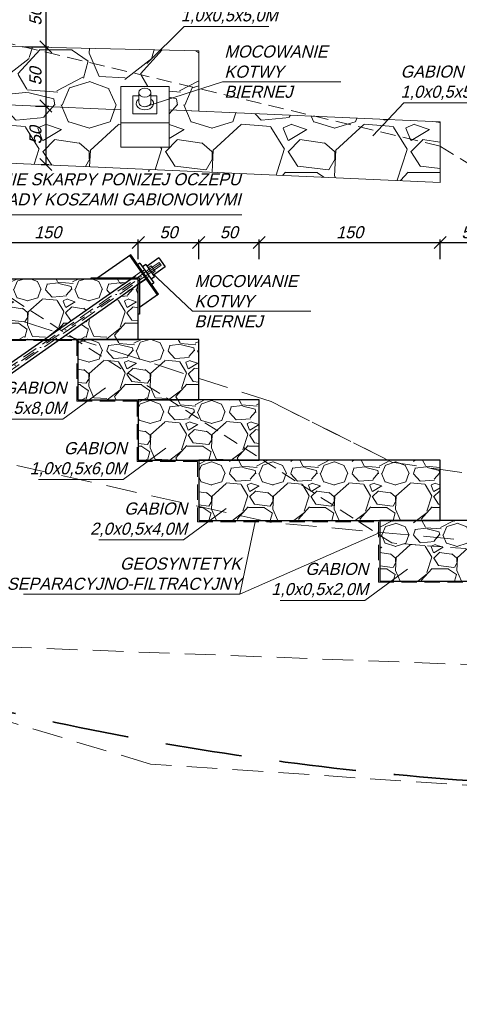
# Model space of a CAD drawing. Header units: millimetres. Extents: x -8866 to 77461, y -114325 to -28406.
# Tile 31 of 37: x 35401 to 35765, y -60688 to -59873. Entities that reach past the tile are written whole.
import ezdxf

# ---------------------------------------------------------------- set-up
doc = ezdxf.new("R2010")
doc.units = ezdxf.units.MM
doc.linetypes.add('DASHDOT', pattern=[25.4, 12.7, -6.35, 0, -6.35])
doc.linetypes.add('DASHED', pattern=[19.05, 12.7, -6.35])
for name, color, linetype, lineweight in [('2', 5, 'Continuous', 35), ('3', 6, 'DASHED', 13), ('5', 3, 'Continuous', 13), ('6', 2, 'Continuous', 25), ('7', 4, 'DASHDOT', 13), ('8', 1, 'Continuous', 13)]:
    doc.layers.add(name, color=color, linetype=linetype, lineweight=lineweight)
doc.styles.get("Standard").update_dxf_attribs({"font": 'IC-isocp.shx', "oblique": 15})
doc.dimstyles.new('ISO-25', dxfattribs={"dimscale": 2, "dimtxt": 2.5, "dimasz": 2.5, "dimexe": 1.25, "dimexo": 0.625, "dimtad": 1, "dimtxsty": 'Standard', "dimblk": 'OBLIQUE', "dimcen": 2.5, "dimadec": 0, "dimazin": 0, "dimtfac": 1, "dimtmove": 0, "dimatfit": 3, "dimldrblk": 'OBLIQUE', "dimfxl": 1, "dimarcsym": 0})
pattern_1 = [(228.0128, (36.576, 50.8), (-406.3999102, -457.20006815), [6.83443, -676.60967]), (184.9697, (32.004, 45.72), (609.60005342, 50.799558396), [11.728094, -1161.08099]), (132.5104, (20.32, 44.704), (507.99952849, -558.80044063), [8.26963, -818.694426]), (267.2737, (0.508, 32.004), (50.7997977, 1016.000014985), [10.68009, -1057.328746]), (292.8337, (0, 21.336), (-254.0005032, 609.59981772), [10.472674, -1036.79615]), (357.2737, (4.064, 11.684), (-1016.000014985, 50.7997977), [10.68009, -1057.328746]), (37.6942, (14.732, 11.176), (-660.400373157, -507.99951258), [14.123873, -1398.26233]), (72.2553, (25.908, 19.812), (355.600546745, 1117.599808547), [13.33439, -1320.105107]), (121.4296, (29.972, 32.512), (-406.4004183, 660.39974785), [10.71626, -1060.91091]), (175.2364, (24.384, 41.656), (558.80004807, -50.79956986), [12.234266, -599.47876]), (222.3974, (12.192, 42.672), (-609.600373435, -558.799597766), [15.82156, -1566.33545]), (138.8141, (50.8, 31.496), (-355.6001497, 304.79986352), [5.40009, -534.611275]), (171.4692, (46.736, 35.052), (660.39991287, -101.60040183), [10.27364, -1017.09276]), (225, (36.576, 36.576), (-7e-15, -50.800016), [7.184187, -64.657834]), (203.1986, (33.02, 42.672), (253.9999863, 101.6000673), [3.868826, -383.012442]), (291.8014, (29.464, 41.148), (-50.7999955, 152.4000139), [5.471312, -268.09507]), (30.9638, (31.496, 36.068), (152.3998995, 101.6001262), [8.886393, -287.32597]), (161.5651, (39.116, 40.64), (101.600022, -50.799919), [6.425743, -154.21798]), (16.3895, (0, 41.148), (508.00011168, 152.39962966), [9.00176, -891.176526]), (70.3462, (8.636, 43.688), (-203.19975857, -558.80010849), [7.55198, -747.644326]), (293.1986, (39.116, 50.8), (-101.6000673, 253.9999863), [7.737602, -379.143666]), (343.6105, (42.164, 43.688), (-508.00011168, 152.39962966), [9.00176, -891.176526]), (339.444, (0, 9.652), (-254.0000937, 101.5997966), [8.680704, -425.3547]), (294.7751, (8.128, 6.604), (-253.99960321, 558.80017383), [7.273442, -720.071864]), (66.8014, (39.624, 0), (101.6000673, 253.9999863), [7.737602, -379.143666]), (17.354, (42.672, 7.112), (-660.40010257, -203.19972071), [8.515655, -843.04754]), (69.444, (14.732, 0), (-101.5997966, -254.0000937), [4.340352, -429.69505]), (101.3099, (36.576, 0), (-50.7998797, 203.2000382), [2.590292, -256.439873]), (165.9638, (36.068, 2.54), (152.4000277, -50.7999013), [10.472674, -198.98106]), (186.009, (25.908, 5.08), (507.99998735, 50.79996533), [9.70534, -960.82729]), (303.6901, (31.496, 31.496), (-50.8000678, 101.5999775), [7.326478, -175.835513]), (353.1572, (35.56, 25.4), (863.599967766, -101.600406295), [12.791135, -1266.3202]), (60.9454, (48.26, 23.876), (-203.20000138, -355.60001954), [5.230165, -517.78784]), (90, (50.8, 28.45), (-50.8, 50.8), [3.048, -47.752]), (120.2564, (24.892, 6.604), (203.19974025, -355.60012476), [7.05734, -698.678816]), (48.0128, (21.336, 12.7), (406.3999102, 457.20006815), [13.668858, -669.77524]), (0, (30.48, 22.86), (50.8, 50.8), [13.208, -37.592]), (325.3048, (43.688, 22.86), (-507.99970836, 355.60043737), [8.03219, -795.18632]), (254.0546, (50.292, 18.288), (-50.7999944, -203.2000064), [7.39658, -362.433006]), (207.646, (48.26, 11.176), (-965.199787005, -508.00039183), [12.042902, -1192.24928]), (175.4261, (37.592, 5.588), (-660.40002836, 50.7997359), [12.74059, -1261.31696])]

# ---------------------------------------------------------------- blocks, each defined once
blk = doc.blocks.new('s2')
at = {"layer": '5', "linetype": 'DASHED', "ltscale": 2}
for points in [[(40199.63, -60271.9), (39499.63, -60226.74), (38499.63, -60076.74), (38499.63, -60076.74), (38399.63, -60026.74), (38399.63, -60026.74), (38089.63, -59926.74), (37839.63, -59826.74), (37839.63, -59826.74), (37759.63, -59826.74), (37759.63, -59676.74), (37349.63, -59676.74), (36949.63, -59676.74), (36849.63, -59726.74), (36749.63, -59576.74), (35299.63, -59426.74)], [(40199.63, -60484.92), (39799.63, -60426.74), (38299.63, -60326.74), (36299.63, -59726.74), (35299.63, -59626.74)]]:
    blk.add_lwpolyline(points, dxfattribs=at)
for points in [[(39499.63, -60226.74), (38399.63, -60126.74), (36943.1, -59801.45), (36849.63, -59726.74), (36899.63, -59826.74), (38099.63, -60226.74), (39366.45, -60275.08)], [(38499.63, -60076.74), (38399.63, -60026.74), (38399.63, -60026.74), (38499.63, -60076.74)]]:
    blk.add_lwpolyline(points, close=True, dxfattribs=at)
blk = doc.blocks.new('_Oblique')
at = {"color": 0, "linetype": 'ByBlock', "lineweight": -2}
blk.add_line((-0.5, -0.5), (0.5, 0.5), dxfattribs=at)
blk = doc.blocks.new('*D2834')
at = {"layer": '5', "color": 0, "lineweight": -2}
for p, q in [((35349.64, -60071.09), (35349.64, -60054.75)), ((35349.64, -60057.25), (35499.64, -60057.25)), ((35499.64, -60071.09), (35499.64, -60054.75))]:
    blk.add_line(p, q, dxfattribs=at)
at = {"layer": 'Defpoints', "color": 0}
for p in [(35499.64, -60057.25), (35349.64, -60072.34), (35499.64, -60072.34)]:
    blk.add_point(p, dxfattribs=at)
at = {"layer": '5', "color": 0, "lineweight": -2, "xscale": 10, "yscale": 10, "zscale": 10, "rotation": 180}
blk.add_blockref('_Oblique', (35349.64, -60057.25), dxfattribs=at)
at = {"layer": '5', "color": 0, "lineweight": -2, "xscale": 10, "yscale": 10, "zscale": 10}
blk.add_blockref('_Oblique', (35499.64, -60057.25), dxfattribs=at)
at = {"layer": '5', "color": 0, "insert": (35424.64, -60048.75), "char_height": 10, "attachment_point": 5}
blk.add_mtext('150', dxfattribs=at)
blk = doc.blocks.new('*D2835')
at = {"layer": '5', "color": 0, "lineweight": -2}
for p, q in [((35499.64, -60071.09), (35499.64, -60054.75)), ((35499.64, -60057.25), (35549.64, -60057.25)), ((35549.64, -60071.09), (35549.64, -60054.75))]:
    blk.add_line(p, q, dxfattribs=at)
at = {"layer": 'Defpoints', "color": 0}
for p in [(35549.64, -60057.25), (35499.64, -60072.34), (35549.64, -60072.34)]:
    blk.add_point(p, dxfattribs=at)
at = {"layer": '5', "color": 0, "lineweight": -2, "xscale": 10, "yscale": 10, "zscale": 10, "rotation": 180}
blk.add_blockref('_Oblique', (35499.64, -60057.25), dxfattribs=at)
at = {"layer": '5', "color": 0, "lineweight": -2, "xscale": 10, "yscale": 10, "zscale": 10}
blk.add_blockref('_Oblique', (35549.64, -60057.25), dxfattribs=at)
at = {"layer": '5', "color": 0, "insert": (35524.64, -60048.75), "char_height": 10, "attachment_point": 5}
blk.add_mtext('50', dxfattribs=at)
blk = doc.blocks.new('*D2836')
at = {"layer": '5', "color": 0, "lineweight": -2}
for p, q in [((35549.64, -60071.09), (35549.64, -60054.75)), ((35549.64, -60057.25), (35599.64, -60057.25)), ((35599.64, -60071.09), (35599.64, -60054.75))]:
    blk.add_line(p, q, dxfattribs=at)
at = {"layer": 'Defpoints', "color": 0}
for p in [(35599.64, -60057.25), (35549.64, -60072.34), (35599.64, -60072.34)]:
    blk.add_point(p, dxfattribs=at)
at = {"layer": '5', "color": 0, "lineweight": -2, "xscale": 10, "yscale": 10, "zscale": 10, "rotation": 180}
blk.add_blockref('_Oblique', (35549.64, -60057.25), dxfattribs=at)
at = {"layer": '5', "color": 0, "lineweight": -2, "xscale": 10, "yscale": 10, "zscale": 10}
blk.add_blockref('_Oblique', (35599.64, -60057.25), dxfattribs=at)
at = {"layer": '5', "color": 0, "insert": (35574.64, -60048.75), "char_height": 10, "attachment_point": 5}
blk.add_mtext('50', dxfattribs=at)
blk = doc.blocks.new('*D2837')
at = {"layer": '5', "color": 0, "lineweight": -2}
for p, q in [((35599.64, -60071.09), (35599.64, -60054.75)), ((35599.64, -60057.25), (35749.64, -60057.25)), ((35749.64, -60071.09), (35749.64, -60054.75))]:
    blk.add_line(p, q, dxfattribs=at)
at = {"layer": 'Defpoints', "color": 0}
for p in [(35749.64, -60057.25), (35599.64, -60072.34), (35749.64, -60072.34)]:
    blk.add_point(p, dxfattribs=at)
at = {"layer": '5', "color": 0, "lineweight": -2, "xscale": 10, "yscale": 10, "zscale": 10, "rotation": 180}
blk.add_blockref('_Oblique', (35599.64, -60057.25), dxfattribs=at)
at = {"layer": '5', "color": 0, "lineweight": -2, "xscale": 10, "yscale": 10, "zscale": 10}
blk.add_blockref('_Oblique', (35749.64, -60057.25), dxfattribs=at)
at = {"layer": '5', "color": 0, "insert": (35674.64, -60048.75), "char_height": 10, "attachment_point": 5}
blk.add_mtext('150', dxfattribs=at)
blk = doc.blocks.new('*D2838')
at = {"layer": '5', "color": 0, "lineweight": -2}
for p, q in [((35749.64, -60071.09), (35749.64, -60054.75)), ((35749.64, -60057.25), (35799.64, -60057.25)), ((35799.64, -60071.09), (35799.64, -60054.75))]:
    blk.add_line(p, q, dxfattribs=at)
at = {"layer": 'Defpoints', "color": 0}
for p in [(35799.64, -60057.25), (35749.64, -60072.34), (35799.64, -60072.34)]:
    blk.add_point(p, dxfattribs=at)
at = {"layer": '5', "color": 0, "lineweight": -2, "xscale": 10, "yscale": 10, "zscale": 10, "rotation": 180}
blk.add_blockref('_Oblique', (35749.64, -60057.25), dxfattribs=at)
at = {"layer": '5', "color": 0, "lineweight": -2, "xscale": 10, "yscale": 10, "zscale": 10}
blk.add_blockref('_Oblique', (35799.64, -60057.25), dxfattribs=at)
at = {"layer": '5', "color": 0, "insert": (35774.64, -60048.75), "char_height": 10, "attachment_point": 5}
blk.add_mtext('50', dxfattribs=at)
blk = doc.blocks.new('*D2863')
at = {"layer": '5', "color": 0, "lineweight": -2}
for p, q in [((35405.46, -59845.17), (35425.5, -59845.17)), ((35423, -59845.17), (35423, -59895.17)), ((35405.46, -59895.17), (35425.5, -59895.17))]:
    blk.add_line(p, q, dxfattribs=at)
at = {"layer": 'Defpoints', "color": 0}
for p in [(35404.21, -59845.17), (35404.21, -59895.17), (35423, -59895.17)]:
    blk.add_point(p, dxfattribs=at)
at = {"layer": '5', "color": 0, "lineweight": -2, "xscale": 10, "yscale": 10, "zscale": 10}
for p, rotation in [((35423, -59845.17), 90), ((35423, -59895.17), 270)]:
    blk.add_blockref('_Oblique', p, dxfattribs=dict(at, rotation=rotation))
at = {"layer": '5', "color": 0, "insert": (35414.49, -59870.17), "char_height": 10, "attachment_point": 5, "rotation": 90}
blk.add_mtext('50', dxfattribs=at)
blk = doc.blocks.new('*D2864')
at = {"layer": '5', "color": 0, "lineweight": -2}
for p, q in [((35405.46, -59895.17), (35425.5, -59895.17)), ((35423, -59895.17), (35423, -59944.2)), ((35414.49, -59944.2), (35425.5, -59944.2))]:
    blk.add_line(p, q, dxfattribs=at)
at = {"layer": 'Defpoints', "color": 0}
for p in [(35404.21, -59895.17), (35413.24, -59944.2), (35423, -59944.2)]:
    blk.add_point(p, dxfattribs=at)
at = {"layer": '5', "color": 0, "lineweight": -2, "xscale": 10, "yscale": 10, "zscale": 10}
for p, rotation in [((35423, -59895.17), 90), ((35423, -59944.2), 270)]:
    blk.add_blockref('_Oblique', p, dxfattribs=dict(at, rotation=rotation))
at = {"layer": '5', "color": 0, "insert": (35414.49, -59919.69), "char_height": 10, "attachment_point": 5, "rotation": 90}
blk.add_mtext('50', dxfattribs=at)
blk = doc.blocks.new('*D2865')
at = {"layer": '5', "color": 0, "lineweight": -2}
for p, q in [((35414.49, -59944.2), (35425.5, -59944.2)), ((35423, -59944.2), (35423, -59992.66)), ((35419.15, -59992.66), (35425.5, -59992.66))]:
    blk.add_line(p, q, dxfattribs=at)
at = {"layer": 'Defpoints', "color": 0}
for p in [(35413.24, -59944.2), (35417.9, -59992.66), (35423, -59992.66)]:
    blk.add_point(p, dxfattribs=at)
at = {"layer": '5', "color": 0, "lineweight": -2, "xscale": 10, "yscale": 10, "zscale": 10}
for p, rotation in [((35423, -59944.2), 90), ((35423, -59992.66), 270)]:
    blk.add_blockref('_Oblique', p, dxfattribs=dict(at, rotation=rotation))
at = {"layer": '5', "color": 0, "insert": (35414.49, -59968.43), "char_height": 10, "attachment_point": 5, "rotation": 90}
blk.add_mtext('50', dxfattribs=at)

msp = doc.modelspace()

# ---------------------------------------------------------------- hatches: boundary and pattern name
at = {"layer": '8'}
h = msp.add_hatch(dxfattribs=at)
h.set_pattern_fill('GRAVL1', color=256, scale=4, style=0)
h.set_pattern_definition([(228.0128, (73.152, 101.6), (-812.7998204, -914.4001363), [13.66886, -1353.21934]), (184.9697, (64.008, 91.44), (1219.20010683, 101.5991168), [23.45619, -2322.16198]), (132.5104, (40.64, 89.408), (1015.999057, -1117.60088127), [16.53926, -1637.38885]), (267.2737, (1.016, 64.008), (101.5995954, 2032.00002997), [21.36018, -2114.65749]), (292.8337, (0, 42.672), (-508.0010064, 1219.19963544), [20.94535, -2073.5923]), (357.2737, (8.128, 23.368), (-2032.00002997, 101.5995954), [21.36018, -2114.65749]), (37.6942, (29.464, 22.352), (-1320.80074631, -1015.99902516), [28.24775, -2796.52466]), (72.2553, (51.816, 39.624), (711.2010935, 2235.1996171), [26.66878, -2640.21021]), (121.4296, (59.944, 65.024), (-812.8008366, 1320.7994957), [21.43252, -2121.82182]), (175.2364, (48.768, 83.312), (1117.6000961, -101.5991397), [24.46853, -1198.95752]), (222.3974, (24.384, 85.344), (-1219.20074687, -1117.59919553), [31.64312, -3132.6709]), (138.8141, (101.6, 62.992), (-711.2002994, 609.599727), [10.80018, -1069.22255]), (171.4692, (93.472, 70.104), (1320.79982574, -203.20080366), [20.54728, -2034.18552]), (225, (73.15, 73.15), (-1e-14, -101.60003), [14.36837, -129.31567]), (203.1986, (66.04, 85.344), (507.9999726, 203.2001346), [7.73765, -766.02488]), (291.8014, (58.928, 82.296), (-101.599991, 304.8000277), [10.94262, -536.19014]), (30.9638, (62.992, 72.136), (304.799799, 203.2002523), [17.77279, -574.65194]), (161.5651, (78.232, 81.28), (203.200044, -101.599838), [12.85149, -308.43596]), (16.3895, (0, 82.296), (1016.00022336, 304.7992593), [18.00352, -1782.35305]), (70.3462, (17.272, 87.376), (-406.3995171, -1117.600217), [15.10396, -1495.28865]), (293.1986, (78.232, 101.6), (-203.2001346, 507.9999726), [15.4752, -758.28733]), (343.6105, (84.328, 87.376), (-1016.00022336, 304.7992593), [18.00352, -1782.35305]), (339.444, (0, 19.304), (-508.0001874, 203.1995932), [17.36141, -850.7094]), (294.7751, (16.256, 13.208), (-507.9992064, 1117.60034766), [14.54688, -1440.14373]), (66.8014, (79.248, 0), (203.2001346, 507.9999726), [15.4752, -758.28733]), (17.354, (85.344, 14.224), (-1320.80020514, -406.39944143), [17.03131, -1686.09508]), (69.444, (29.464, 0), (-203.1995932, -508.0001874), [8.6807, -859.3901]), (101.3099, (73.152, 0), (-101.5997594, 406.4000764), [5.18058, -512.87975]), (165.9638, (72.136, 5.08), (304.8000555, -101.599803), [20.94535, -397.96212]), (186.009, (51.816, 10.16), (1015.9999747, 101.59993066), [19.41068, -1921.65458]), (303.6901, (62.992, 62.992), (-101.600136, 203.199955), [14.65296, -351.67103]), (353.1572, (71.12, 50.8), (1727.19993553, -203.2008126), [25.58227, -2532.6404]), (60.9454, (96.52, 47.752), (-406.4000028, -711.2000391), [10.46033, -1035.57568]), (90, (101.6, 56.9), (-101.6, 101.6), [6.096, -95.504]), (120.2564, (49.784, 13.208), (406.3994805, -711.2002495), [14.11468, -1397.35763]), (48.0128, (42.672, 25.4), (812.7998204, 914.4001363), [27.33772, -1339.55048]), (0, (60.96, 45.72), (101.6, 101.6), [26.416, -75.184]), (325.3048, (87.376, 45.72), (-1015.9994167, 711.20087473), [16.06438, -1590.37264]), (254.0546, (100.584, 36.576), (-101.5999888, -406.400013), [14.79316, -724.86601]), (207.646, (96.52, 22.352), (-1930.399574, -1016.00078366), [24.0858, -2384.49856]), (175.4261, (75.184, 11.176), (-1320.80005672, 101.5994718), [25.48118, -2522.63392])])
h.paths.add_polyline_path([(35249.638, -59987.381), (35249.638, -59971.727), (35249.638, -59966.381), (35250.638, -59966.381), (35250.638, -59961.102), (35265.655, -59950.587), (35265.654, -59950.586), (35266.473, -59950.012), (35260.739, -59941.82), (35262.376, -59940.673), (35260.225, -59937.602), (35260.54, -59937.381), (35485.089, -59947.381), (35485.089, -59958.131), (35485.087, -59958.131), (35485.087, -59978.131), (35525.087, -59978.131), (35525.087, -59958.131), (35525.089, -59958.131), (35525.089, -59947.381), (35549.638, -59948.474), (35646.262, -59952.777), (35697.522, -59964.977), (35749.638, -59977.381), (35749.638, -60007.381), (35299.638, -59987.381)])
h.paths.add_polyline_path([(35408.234, -59978.571), (35421.746, -59978.571), (35421.746, -59961.556), (35408.234, -59961.556)], flags=24)
h.paths.add_polyline_path([(35272.368, -59941.87), (35272.368, -59980.37), (35367.694, -59980.37), (35367.694, -59941.87)], flags=24)
h.paths.add_polyline_path([(35262.088, -59934.161), (35271.918, -59927.278), (35269.014, -59923.131), (35281.558, -59923.131), (35281.558, -59905.035), (35291.812, -59892.624), (35349.638, -59893.996), (35349.638, -59893.928), (35404.21, -59895.168), (35549.638, -59929.78), (35549.638, -59930.455), (35525.089, -59938.363), (35525.089, -59928.131), (35485.089, -59928.131), (35485.089, -59947.381), (35260.54, -59937.381), (35263.092, -59935.594)])
h.paths.add_polyline_path([(35408.234, -59929.828), (35421.746, -59929.828), (35421.746, -59912.812), (35408.234, -59912.812)], flags=24)
h.paths.add_polyline_path([(35314.497, -59894.889), (35314.497, -59908.401), (35331.512, -59908.401), (35331.512, -59894.889)], flags=24)
h.paths.add_polyline_path([(35049.638, -59881.595), (35049.638, -59854.381), (35059.638, -59859.381), (35059.638, -59849.774), (35288.301, -59867.582), (35338.45, -59879.517), (35302.64, -59879.517), (35281.561, -59884.797), (35281.561, -59873.131), (35241.561, -59873.131), (35241.561, -59892.381), (35073.484, -59887.381), (35072.544, -59885.753), (35069.724, -59887.381), (35058.638, -59887.381)])
h.paths.add_polyline_path([(35056.774, -59862.204), (35056.774, -59875.716), (35069.913, -59875.716), (35069.913, -59862.204)], flags=24)
h.paths.add_polyline_path([(35049.193, -59848.961), (35065.673, -59839.553), (35349.638, -59843.996), (35349.638, -59879.517), (35338.45, -59879.517), (35288.301, -59867.582), (35059.638, -59849.774)])
h.paths.add_polyline_path([(35136.416, -59937.381), (35072.4, -59896.228), (35077.044, -59893.547), (35074.692, -59889.474), (35077.987, -59887.515), (35241.561, -59892.381), (35241.558, -59903.131), (35241.558, -59918.625), (35216.178, -59936.381), (35210.638, -59936.381), (35210.638, -59937.381)])
h.paths.add_polyline_path([(35135.997, -59894.889), (35135.997, -59908.401), (35160.012, -59908.401), (35160.012, -59894.889)], flags=24)
h.paths.add_polyline_path([(35549.638, -59929.78), (35549.638, -59898.474), (35404.21, -59895.168)])
h.paths.add_polyline_path([(35049.638, -59937.381), (35049.638, -59927.267), (35069.638, -59915.72), (35064.638, -59907.06), (35066.37, -59906.06), (35064.495, -59902.812), (35067.526, -59901.062), (35066.651, -59899.547), (35072.4, -59896.228), (35136.416, -59937.381)])
h.paths.add_polyline_path([(35697.522, -59964.977), (35706.542, -59955.461), (35749.638, -59957.381), (35749.638, -59977.381)])
h.paths.add_polyline_path([(35697.522, -59964.977), (35706.542, -59955.461), (35646.262, -59952.777)])
h.paths.add_polyline_path([(35525.089, -59947.381), (35549.638, -59948.474), (35549.638, -59930.455), (35525.089, -59938.363)])
h.paths.add_polyline_path([(35296.107, -59844.07), (35296.107, -59882.57), (35403.402, -59882.57), (35403.402, -59844.07)], flags=24)
h.paths.add_polyline_path([(35088.996, -59838.043), (35088.996, -59879.918), (35220.684, -59879.918), (35220.684, -59838.043)], flags=24)
h.paths.add_polyline_path([(35296.107, -59844.07), (35296.107, -59882.57), (35403.402, -59882.57), (35403.402, -59844.07)], flags=24)
h.paths.add_polyline_path([(35088.996, -59838.043), (35088.996, -59879.918), (35220.684, -59879.918), (35220.684, -59838.043)], flags=24)
h.paths.add_polyline_path([(35065.091, -59939.784), (35078.603, -59939.784), (35078.603, -59919.645), (35065.091, -59919.645)], flags=24)
h = msp.add_hatch(dxfattribs=at)
h.set_pattern_fill('GRAVL1', color=256, scale=2, style=0)
h.set_pattern_definition(pattern_1)
h.paths.add_polyline_path([(35299.638, -60137.381), (35421.743, -60137.381), (35493.109, -60087.381), (35460.638, -60087.381), (35299.638, -60087.381)])
h.paths.add_polyline_path([(35499.638, -60137.381), (35499.638, -60091.962), (35434.812, -60137.381)])
h = msp.add_hatch(dxfattribs=at)
h.set_pattern_fill('GRAVL1', color=256, scale=2, style=0)
h.set_pattern_definition(pattern_1)
h.paths.add_polyline_path([(35449.638, -60187.381), (35549.638, -60187.381), (35549.638, -60137.381), (35449.638, -60137.381)])
h = msp.add_hatch(dxfattribs=at)
h.set_pattern_fill('GRAVL1', color=256, scale=2, style=0)
h.set_pattern_definition(pattern_1)
h.paths.add_polyline_path([(35499.638, -60187.381), (35499.638, -60237.381), (35599.638, -60237.381), (35599.638, -60187.381)])
h = msp.add_hatch(dxfattribs=at)
h.set_pattern_fill('GRAVL1', color=256, scale=2, style=0)
h.set_pattern_definition(pattern_1)
h.paths.add_polyline_path([(35549.638, -60287.381), (35749.638, -60287.381), (35749.638, -60237.381), (35549.638, -60237.381)])
h = msp.add_hatch(dxfattribs=at)
h.set_pattern_fill('GRAVL1', color=256, scale=2, style=0)
h.set_pattern_definition(pattern_1)
h.paths.add_polyline_path([(35699.638, -60287.381), (35699.638, -60337.381), (35799.638, -60337.381), (35799.638, -60287.381)])

# ---------------------------------------------------------------- linework, layer by layer
at = {"layer": '2', "linetype": 'DASHED', "ltscale": 5}
msp.add_arc((35947.572, -58025.285), 2483.411, 227.18109, 287.870269, dxfattribs=at)
at = {"layer": '3'}
for p, q in [((35516.895, -60073.592), (35508.704, -60079.328)), ((35518.501, -60075.885), (35516.895, -60073.592)), ((35508.704, -60079.328), (35345.602, -60193.519)), ((35510.31, -60081.621), (35351.182, -60193.03)), ((35487.135, -60092.172), (35504.776, -60079.82)), ((35493.109, -60087.381), (35502.851, -60080.557)), ((35510.387, -60076.501), (35507.93, -60078.222)), ((35518.501, -60075.885), (35510.31, -60081.621)), ((35510.387, -60076.501), (35513.542, -60081.006)), ((35513.542, -60081.006), (35511.084, -60082.727)), ((35508.504, -60085.144), (35490.863, -60097.496)), ((35499.638, -60091.962), (35507.152, -60086.701))]:
    msp.add_line(p, q, dxfattribs=at)
msp.add_lwpolyline([(35049.638, -59988.381), (35198.638, -59988.381), (35198.638, -60038.381), (35248.638, -60038.381), (35248.638, -60088.381), (35298.638, -60088.381), (35298.638, -60138.381), (35448.638, -60138.381), (35448.638, -60188.381), (35498.638, -60188.381), (35498.638, -60238.381), (35548.638, -60238.381), (35548.638, -60288.381), (35698.638, -60288.381), (35698.638, -60338.381), (35800.638, -60338.381), (35800.638, -60287.381)], dxfattribs=at)
at = {"layer": '5'}
for p, q in [((35537.635, -59878.455), (35506.602, -59909.019)), ((35537.635, -59878.455), (35607.767, -59878.455)), ((35569.366, -59924.1), (35505.089, -59944.806)), ((35667.235, -59924.1), (35569.366, -59924.1)), ((35500.049, -59933.131), (35500.049, -59941.131)), ((35510.13, -59933.131), (35510.13, -59941.131)), ((35719.636, -59941.648), (35693.887, -59968.812)), ((35719.636, -59941.648), (35789.767, -59941.648)), ((35585.28, -60034.231), (35371.789, -60034.231)), ((35544.59, -60114.1), (35510.305, -60081.727)), ((35642.459, -60114.1), (35544.59, -60114.1)), ((35437.137, -60203.362), (35472.422, -60177.439)), ((35437.137, -60203.362), (35367.005, -60203.362)), ((35487.137, -60253.362), (35522.422, -60227.439)), ((35487.137, -60253.362), (35417.005, -60253.362)), ((35537.137, -60303.362), (35572.422, -60277.439)), ((35596.354, -60288.381), (35583.738, -60348.365)), ((35583.738, -60348.365), (35698.638, -60297.814)), ((35537.137, -60303.362), (35467.005, -60303.362)), ((35687.137, -60353.362), (35722.422, -60327.439)), ((35583.738, -60348.365), (35404.516, -60348.365)), ((35687.137, -60353.362), (35617.005, -60353.362))]:
    msp.add_line(p, q, dxfattribs=at)
at = {"layer": '5', "linetype": 'DASHED'}
for points in [[(36359.638, -60355.881), (35709.638, -60305.881), (35009.638, -59855.881), (34809.638, -59835.881)], [(36359.638, -60355.881), (35749.638, -59977.381), (35288.301, -59867.582), (35009.638, -59845.881), (34809.638, -59835.881)]]:
    msp.add_lwpolyline(points, dxfattribs=at)
at = {"layer": '5'}
for points in [[(35525.089, -59947.381), (35549.638, -59948.474), (35549.638, -59898.474), (35281.561, -59892.381)], [(35500.049, -59935.631), (35495.089, -59935.631), (35495.089, -59950.631), (35515.089, -59950.631), (35515.089, -59935.631), (35510.13, -59935.631)], [(35260.54, -59937.381), (35485.089, -59947.381)], [(35485.089, -59947.381), (35260.54, -59937.381)], [(35249.638, -59987.381), (35299.638, -59987.381), (35749.638, -60007.381), (35749.638, -59957.381), (35525.089, -59947.381)]]:
    msp.add_lwpolyline(points, dxfattribs=at)
for points in [[(35485.089, -59958.131), (35525.089, -59958.131), (35525.089, -59928.131), (35485.089, -59928.131)], [(35485.087, -59978.131), (35525.087, -59978.131), (35525.087, -59958.131), (35485.087, -59958.131)]]:
    msp.add_lwpolyline(points, close=True, dxfattribs=at)
msp.add_ellipse((35505.089, -59933.131), major_axis=(-5.041, 0), ratio=0.7290559, dxfattribs=at)
for centre, major_axis, start_param, end_param in [((35505.089, -59942.131), (-7.201, 0), 5.4877865, 10.2201768), ((35505.089, -59941.131), (-5.041, 0), 0, 3.1415927)]:
    msp.add_ellipse(centre, major_axis=major_axis, ratio=0.7290559, start_param=start_param, end_param=end_param, dxfattribs=at)
at = {"layer": '6'}
for p, q in [((35493.54, -60067.239), (35466.178, -60086.381)), ((35515.654, -60100.586), (35492.72, -60067.819)), ((35516.473, -60100.012), (35493.539, -60067.246)), ((35500.904, -60074.29), (35499.266, -60075.438)), ((35500.904, -60074.29), (35512.376, -60090.673)), ((35516.756, -60069.905), (35506.926, -60076.788)), ((35516.756, -60069.905), (35521.918, -60077.278)), ((35505.922, -60075.355), (35503.055, -60077.362)), ((35505.922, -60075.355), (35513.092, -60085.594)), ((35521.918, -60077.278), (35512.088, -60084.161)), ((35351.906, -60186.309), (35493.109, -60087.381)), ((35513.092, -60085.594), (35510.225, -60087.602)), ((35512.376, -60090.673), (35510.737, -60091.821)), ((35499.638, -60091.962), (35356.208, -60192.453)), ((35516.474, -60100.013), (35500.638, -60111.102)), ((35516.473, -60100.012), (35514.99, -60101.05))]:
    msp.add_line(p, q, dxfattribs=at)
for points in [[(35299.638, -60137.381), (35499.638, -60137.381), (35499.638, -60087.381), (35299.638, -60087.381)], [(35449.638, -60187.381), (35549.638, -60187.381), (35549.638, -60137.381), (35449.638, -60137.381)], [(35499.638, -60237.381), (35599.638, -60237.381), (35599.638, -60187.381), (35499.638, -60187.381)], [(35549.638, -60287.381), (35749.638, -60287.381), (35749.638, -60237.381), (35549.638, -60237.381)], [(35699.638, -60337.381), (35799.638, -60337.381), (35799.638, -60287.381), (35699.638, -60287.381)]]:
    msp.add_lwpolyline(points, close=True, dxfattribs=at)
msp.add_lwpolyline([(35460.638, -60086.381), (35500.638, -60086.381), (35500.638, -60116.381), (35499.638, -60116.381), (35499.638, -60087.381), (35460.638, -60087.381), (35460.638, -60086.381)], dxfattribs=at)
at = {"layer": '7'}
msp.add_line((35517.698, -60074.739), (33805.917, -61273.036), dxfattribs=at)

# ---------------------------------------------------------------- block references
at = {"layer": '5'}
msp.add_blockref('s2', (-2789.992, -162.143), dxfattribs=at)

# ---------------------------------------------------------------- texts
at = {"layer": '5', "char_height": 10}
for s, insert, width, attachment_point in [('\\pxt49.9667;{\\Fic-isocp.shx|c1;GABION 1,0x0,5x5,0M}', (35534.81, -59847.471), 109.36766, 1), ('\\pxt49.9667;{\\Fic-isocp.shx|c1;MOCOWANIE KOTWY BIERNEJ }', (35570.884, -59894.069), 96.35124, 1), ('\\pxt49.9667;{\\Fic-isocp.shx|c1;GABION 1,0x0,5x5,0M}', (35716.811, -59910.664), 109.36766, 1), ('\\pxt49.9667;{\\Fic-isocp.shx|c1;ZABEZPIECZENIE SKARPY PONIŻEJ OCZEPU PALISADY KOSZAMI GABIONOWYMI }', (35584.328, -59999.817), 294.70689, 3), ('\\pxt49.9667;{\\Fic-isocp.shx|c1;MOCOWANIE KOTWY BIERNEJ }', (35546.108, -60084.069), 96.35124, 1), ('\\pxt49.9667;{\\Fic-isocp.shx|c1;GABION 1,0x0,5x8,0M}', (35439.961, -60172.378), 109.36766, 3), ('\\pxt49.9667;{\\Fic-isocp.shx|c1;GABION 1,0x0,5x6,0M}', (35489.961, -60222.378), 109.36766, 3), ('\\pxt49.9667;{\\Fic-isocp.shx|c1;GABION 2,0x0,5x4,0M}', (35539.961, -60272.378), 109.36766, 3), ('\\pxt49.9667;{\\Fic-isocp.shx|c1;GEOSYNTETYK SEPARACYJNO-FILTRACYJNY}', (35584.715, -60317.977), 159.75531, 3), ('\\pxt49.9667;{\\Fic-isocp.shx|c1;GABION 1,0x0,5x2,0M}', (35689.961, -60322.378), 109.36766, 3)]:
    msp.add_mtext(s, dxfattribs=dict(at, insert=insert, width=width, attachment_point=attachment_point))

# ---------------------------------------------------------------- dimensions: what is measured, and where the dimension line sits
at = {"layer": '5'}
dim = msp.add_linear_dim(base=(35422.998, -59895.168), p1=(35404.21, -59845.168), p2=(35404.21, -59895.168), angle=90, dimstyle='ISO-25', override={"dimtxt": 5, "dimasz": 5, "dimgap": 2, "dimdec": 0, "dimblk": 'Oblique', "dimtmove": 1}, dxfattribs=at)
dim.commit()
dim.dimension.update_dxf_attribs({"geometry": '*D2863', "text_midpoint": (35414.494, -59870.168)})
for base, p1, p2, picture, middle in [((35422.998, -59944.204), (35404.21, -59895.168), (35413.24, -59944.204), '*D2864', (35414.494, -59919.686)), ((35422.998, -59992.656), (35413.24, -59944.204), (35417.898, -59992.656), '*D2865', (35414.494, -59968.43))]:
    dim = msp.add_linear_dim(base=base, p1=p1, p2=p2, angle=90, text='50', dimstyle='ISO-25', override={"dimtxt": 5, "dimasz": 5, "dimgap": 2, "dimdec": 0, "dimtxsty": 'Standard', "dimblk": 'Oblique', "dimtmove": 1}, dxfattribs=at)
    dim.commit()
    dim.dimension.update_dxf_attribs({"geometry": picture, "text_midpoint": middle})
for base, p1, p2, picture, middle in [((35499.638, -60057.249), (35349.638, -60072.342), (35499.638, -60072.342), '*D2834', (35424.638, -60048.745)), ((35549.638, -60057.249), (35499.638, -60072.342), (35549.638, -60072.342), '*D2835', (35524.638, -60048.745)), ((35599.638, -60057.249), (35549.638, -60072.342), (35599.638, -60072.342), '*D2836', (35574.638, -60048.745)), ((35749.638, -60057.249), (35599.638, -60072.342), (35749.638, -60072.342), '*D2837', (35674.638, -60048.745)), ((35799.638, -60057.249), (35749.638, -60072.342), (35799.638, -60072.342), '*D2838', (35774.638, -60048.745))]:
    dim = msp.add_linear_dim(base=base, p1=p1, p2=p2, dimstyle='ISO-25', override={"dimtxt": 5, "dimasz": 5, "dimgap": 2, "dimdec": 0, "dimtmove": 1}, dxfattribs=at)
    dim.commit()
    dim.dimension.update_dxf_attribs({"geometry": picture, "text_midpoint": middle})

doc.saveas('drawing.dxf')
